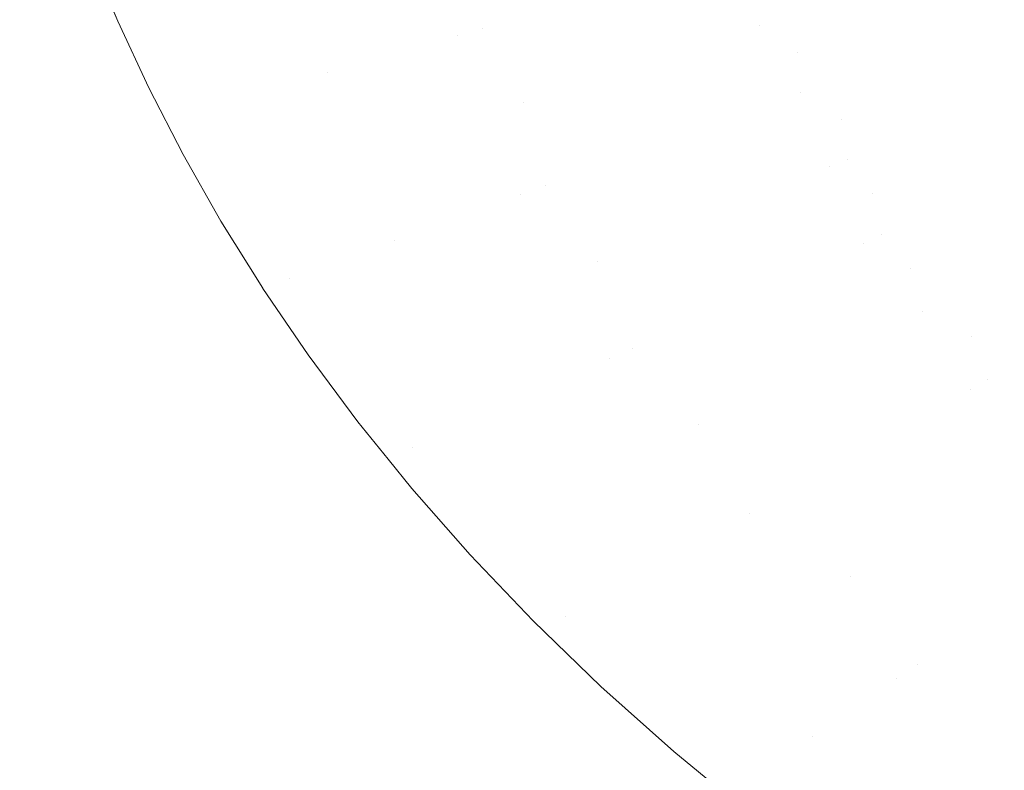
# Model space of a CAD drawing. Header units: centimetres. Extents: x -35.1 to 36.2, y 3.4 to 5.2.
# Tile 109 of 256: x -11.269 to -11.129, y 3.7 to 3.807. Entities that reach past the tile are written whole.
import ezdxf

# ---------------------------------------------------------------- set-up
doc = ezdxf.new("R2010")
doc.units = ezdxf.units.CM
doc.header["$LTSCALE"] = 2.54
doc.layers.add('Lucido design-1', color=7, linetype='Continuous')

# ---------------------------------------------------------------- blocks, each defined once
blk = doc.blocks.new('Gruppo-4-1')
at = {"color": 7, "linetype": 'Continuous', "lineweight": 9}
blk.add_3dface([(-34.95277, 5.10021, -1872.21551), (-34.95277, 3.50021, -1872.21551), (36.07969, 3.50021, -1872.21551), (36.07969, 5.10021, -1872.21551)], dxfattribs=at)
for points, invisible_edges in [([(-34.95277, 3.50021, -1873.01551), (-11.27046, 3.85383, -1873.01551), (-11.26828, 3.84444, -1873.01551)], 9), ([(-34.95277, 3.50021, -1873.01551), (-11.26828, 3.84444, -1873.01551), (-11.26569, 3.83503, -1873.01551)], 9), ([(-34.95277, 3.50021, -1873.01551), (-11.26569, 3.83503, -1873.01551), (-11.26268, 3.82561, -1873.01551)], 9), ([(-11.21635, 3.82556, -1873.00978), (-11.21271, 3.82636, -1873.00872), (-11.20342, 3.80576, -1873.00872), (-11.20697, 3.80474, -1873.00978)], 15), ([(-11.20488, 3.81703, -1873.00759), (-11.20342, 3.80576, -1873.00872), (-11.21271, 3.82636, -1873.00872)], 11), ([(-34.95277, 3.50021, -1873.01551), (-11.26268, 3.82561, -1873.01551), (-11.25922, 3.81618, -1873.01551)], 9), ([(-11.22381, 3.82393, -1873.01164), (-11.22005, 3.82475, -1873.01075), (-11.21057, 3.80371, -1873.01075), (-11.21422, 3.80266, -1873.01164)], 15), ([(-11.20697, 3.80474, -1873.00978), (-11.21057, 3.80371, -1873.01075), (-11.22005, 3.82475, -1873.01075), (-11.21635, 3.82556, -1873.00978)], 15), ([(-11.21422, 3.80266, -1873.01164), (-11.21792, 3.8016, -1873.01244), (-11.22762, 3.8231, -1873.01244), (-11.22381, 3.82393, -1873.01164)], 15), ([(-11.22545, 3.79944, -1873.01377), (-11.23536, 3.82142, -1873.01377), (-11.23147, 3.82226, -1873.01315), (-11.22167, 3.80053, -1873.01315)], 15), ([(-11.22167, 3.80053, -1873.01315), (-11.23147, 3.82226, -1873.01315), (-11.22762, 3.8231, -1873.01244), (-11.21792, 3.8016, -1873.01244)], 15), ([(-11.21602, 3.77556, -1873.0143), (-11.21973, 3.77421, -1873.01474), (-11.24324, 3.8197, -1873.01474), (-11.23928, 3.82056, -1873.0143)], 15), ([(-11.23928, 3.82056, -1873.0143), (-11.23536, 3.82142, -1873.01377), (-11.22545, 3.79944, -1873.01377)], 11), ([(-11.21602, 3.77556, -1873.0143), (-11.23928, 3.82056, -1873.0143), (-11.22545, 3.79944, -1873.01377)], 11), ([(-11.24721, 3.81883, -1873.01508), (-11.24324, 3.8197, -1873.01474), (-11.21973, 3.77421, -1873.01474), (-11.22345, 3.77285, -1873.01508)], 15), ([(-11.25522, 3.81709, -1873.01547), (-11.25121, 3.81796, -1873.01532), (-11.22719, 3.77149, -1873.01532), (-11.23094, 3.77012, -1873.01547)], 15), ([(-11.22345, 3.77285, -1873.01508), (-11.22719, 3.77149, -1873.01532), (-11.25121, 3.81796, -1873.01532), (-11.24721, 3.81883, -1873.01508)], 15), ([(-11.20141, 3.8179, -1873.00638), (-11.19652, 3.80774, -1873.00638), (-11.19994, 3.80676, -1873.00759), (-11.20488, 3.81703, -1873.00759)], 15), ([(-11.25091, 3.79727, -1873.01551), (-11.2553, 3.80673, -1873.01551), (-11.25922, 3.81618, -1873.01551), (-11.25522, 3.81709, -1873.01547)], 12), ([(-11.25522, 3.81709, -1873.01547), (-11.23094, 3.77012, -1873.01547), (-11.24603, 3.78779, -1873.01551), (-11.25091, 3.79727, -1873.01551)], 11), ([(-11.20488, 3.81703, -1873.00759), (-11.19994, 3.80676, -1873.00759), (-11.20342, 3.80576, -1873.00872)], 11), ([(-11.16916, 3.81558, -1872.99264), (-11.16654, 3.81633, -1872.99086), (-11.16144, 3.80699, -1872.99086), (-11.16402, 3.80616, -1872.99264)], 15), ([(-34.95277, 3.50021, -1873.01551), (-11.25922, 3.81618, -1873.01551), (-11.2553, 3.80673, -1873.01551)], 9), ([(-11.16402, 3.80616, -1872.99264), (-11.16668, 3.80529, -1872.99438), (-11.17187, 3.8148, -1872.99438), (-11.16916, 3.81558, -1872.99264)], 15), ([(-11.16943, 3.8044, -1872.99607), (-11.17226, 3.80349, -1872.99772), (-11.17755, 3.81317, -1872.99772), (-11.17467, 3.814, -1872.99607)], 15), ([(-11.17467, 3.814, -1872.99607), (-11.17187, 3.8148, -1872.99438), (-11.16668, 3.80529, -1872.99438), (-11.16943, 3.8044, -1872.99607)], 15), ([(-11.17517, 3.80254, -1872.99931), (-11.17816, 3.80157, -1873.00085), (-11.18356, 3.81145, -1873.00085), (-11.18052, 3.81232, -1872.99931)], 15), ([(-11.18052, 3.81232, -1872.99931), (-11.17755, 3.81317, -1872.99772), (-11.17226, 3.80349, -1872.99772), (-11.17517, 3.80254, -1872.99931)], 15), ([(-11.14513, 3.80693, -1872.97949), (-11.14781, 3.81141, -1872.97949), (-11.14584, 3.81205, -1872.97751), (-11.14318, 3.8076, -1872.97751)], 15), ([(-11.18669, 3.81055, -1873.00233), (-11.18356, 3.81145, -1873.00085), (-11.17816, 3.80157, -1873.00085), (-11.18123, 3.80057, -1873.00233)], 15), ([(-11.14928, 3.8055, -1872.98338), (-11.152, 3.81005, -1872.98338), (-11.14986, 3.81075, -1872.98144), (-11.14716, 3.80623, -1872.98144)], 15), ([(-11.14716, 3.80623, -1872.98144), (-11.14986, 3.81075, -1872.98144), (-11.14781, 3.81141, -1872.97949), (-11.14513, 3.80693, -1872.97949)], 15), ([(-11.13322, 3.81103, -1872.96541), (-11.13049, 3.80673, -1872.96541), (-11.13194, 3.8062, -1872.96744), (-11.13468, 3.81053, -1872.96744)], 15), ([(-11.13184, 3.8115, -1872.96338), (-11.12913, 3.80722, -1872.96338), (-11.13049, 3.80673, -1872.96541), (-11.13322, 3.81103, -1872.96541)], 15), ([(-11.1876, 3.79851, -1873.0051), (-11.19317, 3.8087, -1873.0051), (-11.18989, 3.80964, -1873.00375), (-11.18438, 3.79955, -1873.00375)], 15), ([(-11.18123, 3.80057, -1873.00233), (-11.18438, 3.79955, -1873.00375), (-11.18989, 3.80964, -1873.00375), (-11.18669, 3.81055, -1873.00233)], 15), ([(-11.15378, 3.80395, -1872.98718), (-11.15655, 3.80858, -1872.98718), (-11.15423, 3.80933, -1872.9853), (-11.15149, 3.80474, -1872.9853)], 15), ([(-11.15149, 3.80474, -1872.9853), (-11.15423, 3.80933, -1872.9853), (-11.152, 3.81005, -1872.98338), (-11.14928, 3.8055, -1872.98338)], 15), ([(-11.13783, 3.80944, -1872.97149), (-11.13506, 3.80506, -1872.97149), (-11.13674, 3.80445, -1872.97351), (-11.13953, 3.80886, -1872.97351)], 15), ([(-11.13622, 3.81, -1872.96947), (-11.13346, 3.80565, -1872.96947), (-11.13506, 3.80506, -1872.97149), (-11.13783, 3.80944, -1872.97149)], 15), ([(-11.13468, 3.81053, -1872.96744), (-11.13194, 3.8062, -1872.96744), (-11.13346, 3.80565, -1872.96947), (-11.13622, 3.81, -1872.96947)], 15), ([(-11.1909, 3.79744, -1873.00638), (-11.19652, 3.80774, -1873.00638), (-11.19317, 3.8087, -1873.0051), (-11.1876, 3.79851, -1873.0051)], 15), ([(-11.15616, 3.80314, -1872.98904), (-11.15895, 3.8078, -1872.98904), (-11.15655, 3.80858, -1872.98718), (-11.15378, 3.80395, -1872.98718)], 15), ([(-11.14131, 3.80824, -1872.97551), (-11.1385, 3.80381, -1872.97551), (-11.14035, 3.80314, -1872.97751), (-11.14318, 3.8076, -1872.97751)], 15), ([(-11.13953, 3.80886, -1872.97351), (-11.13674, 3.80445, -1872.97351), (-11.1385, 3.80381, -1872.97551), (-11.14131, 3.80824, -1872.97551)], 15), ([(-34.95277, 3.50021, -1873.01551), (-11.2553, 3.80673, -1873.01551), (-11.25091, 3.79727, -1873.01551)], 9), ([(-11.19768, 3.79524, -1873.00872), (-11.20342, 3.80576, -1873.00872), (-11.19994, 3.80676, -1873.00759), (-11.19425, 3.79635, -1873.00759)], 15), ([(-11.19425, 3.79635, -1873.00759), (-11.19994, 3.80676, -1873.00759), (-11.19652, 3.80774, -1873.00638), (-11.1909, 3.79744, -1873.00638)], 15), ([(-11.16402, 3.80616, -1872.99264), (-11.16144, 3.80699, -1872.99086), (-11.15863, 3.80229, -1872.99086)], 11), ([(-11.15863, 3.80229, -1872.99086), (-11.16144, 3.80699, -1872.99086), (-11.15895, 3.8078, -1872.98904), (-11.15616, 3.80314, -1872.98904)], 15), ([(-11.14513, 3.80693, -1872.97949), (-11.14228, 3.80243, -1872.97949), (-11.14429, 3.8017, -1872.98144), (-11.14716, 3.80623, -1872.98144)], 15), ([(-11.14318, 3.8076, -1872.97751), (-11.14035, 3.80314, -1872.97751), (-11.14228, 3.80243, -1872.97949), (-11.14513, 3.80693, -1872.97949)], 15), ([(-11.12903, 3.80186, -1872.96744), (-11.13194, 3.8062, -1872.96744), (-11.13049, 3.80673, -1872.96541), (-11.1276, 3.80241, -1872.96541)], 15), ([(-11.1276, 3.80241, -1872.96541), (-11.13049, 3.80673, -1872.96541), (-11.12913, 3.80722, -1872.96338), (-11.12625, 3.80293, -1872.96338)], 15), ([(-11.20697, 3.80474, -1873.00978), (-11.20342, 3.80576, -1873.00872), (-11.19768, 3.79524, -1873.00872)], 11), ([(-11.16943, 3.8044, -1872.99607), (-11.16668, 3.80529, -1872.99438), (-11.16077, 3.79569, -1872.99438), (-11.16346, 3.79471, -1872.99607)], 15), ([(-11.15816, 3.79664, -1872.99264), (-11.16077, 3.79569, -1872.99438), (-11.16668, 3.80529, -1872.99438), (-11.16402, 3.80616, -1872.99264)], 15), ([(-11.15863, 3.80229, -1872.99086), (-11.15816, 3.79664, -1872.99264), (-11.16402, 3.80616, -1872.99264)], 11), ([(-11.14928, 3.8055, -1872.98338), (-11.14639, 3.80093, -1872.98338), (-11.14857, 3.80014, -1872.9853), (-11.15149, 3.80474, -1872.9853)], 15), ([(-11.14716, 3.80623, -1872.98144), (-11.14429, 3.8017, -1872.98144), (-11.14639, 3.80093, -1872.98338), (-11.14928, 3.8055, -1872.98338)], 15), ([(-11.13377, 3.80003, -1872.97351), (-11.13674, 3.80445, -1872.97351), (-11.13506, 3.80506, -1872.97149), (-11.13211, 3.80067, -1872.97149)], 15), ([(-11.13211, 3.80067, -1872.97149), (-11.13506, 3.80506, -1872.97149), (-11.13346, 3.80565, -1872.96947), (-11.13053, 3.80128, -1872.96947)], 15), ([(-11.13053, 3.80128, -1872.96947), (-11.13346, 3.80565, -1872.96947), (-11.13194, 3.8062, -1872.96744), (-11.12903, 3.80186, -1872.96744)], 15), ([(-11.21422, 3.80266, -1873.01164), (-11.21057, 3.80371, -1873.01075), (-11.19802, 3.78212, -1873.01075), (-11.20154, 3.78084, -1873.01164)], 15), ([(-11.19455, 3.78338, -1873.00978), (-11.19802, 3.78212, -1873.01075), (-11.21057, 3.80371, -1873.01075), (-11.20697, 3.80474, -1873.00978)], 15), ([(-11.19768, 3.79524, -1873.00872), (-11.19455, 3.78338, -1873.00978), (-11.20697, 3.80474, -1873.00978)], 11), ([(-11.16346, 3.79471, -1872.99607), (-11.16623, 3.7937, -1872.99772), (-11.17226, 3.80349, -1872.99772), (-11.16943, 3.8044, -1872.99607)], 15), ([(-11.15378, 3.80395, -1872.98718), (-11.15084, 3.79931, -1872.98718), (-11.15319, 3.79845, -1872.98904), (-11.15616, 3.80314, -1872.98904)], 15), ([(-11.15149, 3.80474, -1872.9853), (-11.14857, 3.80014, -1872.9853), (-11.15084, 3.79931, -1872.98718), (-11.15378, 3.80395, -1872.98718)], 15), ([(-11.13734, 3.79865, -1872.97751), (-11.14035, 3.80314, -1872.97751), (-11.1385, 3.80381, -1872.97551), (-11.13552, 3.79936, -1872.97551)], 15), ([(-11.13552, 3.79936, -1872.97551), (-11.1385, 3.80381, -1872.97551), (-11.13674, 3.80445, -1872.97351), (-11.13377, 3.80003, -1872.97351)], 15), ([(-11.20154, 3.78084, -1873.01164), (-11.2051, 3.77954, -1873.01244), (-11.21792, 3.8016, -1873.01244), (-11.21422, 3.80266, -1873.01164)], 15), ([(-11.16909, 3.79266, -1872.99931), (-11.17202, 3.79159, -1873.00085), (-11.17816, 3.80157, -1873.00085), (-11.17517, 3.80254, -1872.99931)], 15), ([(-11.17517, 3.80254, -1872.99931), (-11.17226, 3.80349, -1872.99772), (-11.16623, 3.7937, -1872.99772), (-11.16909, 3.79266, -1872.99931)], 15), ([(-11.15616, 3.80314, -1872.98904), (-11.15319, 3.79845, -1872.98904), (-11.15563, 3.79756, -1872.99086), (-11.15863, 3.80229, -1872.99086)], 15), ([(-11.15863, 3.80229, -1872.99086), (-11.15563, 3.79756, -1872.99086), (-11.15816, 3.79664, -1872.99264)], 11), ([(-11.14124, 3.79715, -1872.98144), (-11.14429, 3.8017, -1872.98144), (-11.14228, 3.80243, -1872.97949), (-11.13925, 3.79792, -1872.97949)], 15), ([(-11.13925, 3.79792, -1872.97949), (-11.14228, 3.80243, -1872.97949), (-11.14035, 3.80314, -1872.97751), (-11.13734, 3.79865, -1872.97751)], 15), ([(-11.21792, 3.8016, -1873.01244), (-11.2051, 3.77954, -1873.01244), (-11.20871, 3.77822, -1873.01315), (-11.22167, 3.80053, -1873.01315)], 15), ([(-11.18123, 3.80057, -1873.00233), (-11.17816, 3.80157, -1873.00085), (-11.17202, 3.79159, -1873.00085), (-11.17503, 3.7905, -1873.00233)], 15), ([(-11.14547, 3.79552, -1872.9853), (-11.14857, 3.80014, -1872.9853), (-11.14639, 3.80093, -1872.98338), (-11.14331, 3.79635, -1872.98338)], 15), ([(-11.14331, 3.79635, -1872.98338), (-11.14639, 3.80093, -1872.98338), (-11.14429, 3.8017, -1872.98144), (-11.14124, 3.79715, -1872.98144)], 15), ([(-11.13053, 3.80128, -1872.96947), (-11.12743, 3.79691, -1872.96947), (-11.12899, 3.79627, -1872.97149), (-11.13211, 3.80067, -1872.97149)], 15), ([(-11.12903, 3.80186, -1872.96744), (-11.12594, 3.79751, -1872.96744), (-11.12743, 3.79691, -1872.96947), (-11.13053, 3.80128, -1872.96947)], 15), ([(-11.22167, 3.80053, -1873.01315), (-11.20871, 3.77822, -1873.01315), (-11.21235, 3.7769, -1873.01377), (-11.22545, 3.79944, -1873.01377)], 15), ([(-11.22545, 3.79944, -1873.01377), (-11.21235, 3.7769, -1873.01377), (-11.21602, 3.77556, -1873.0143)], 11), ([(-11.18438, 3.79955, -1873.00375), (-11.17811, 3.78937, -1873.00375), (-11.18127, 3.78822, -1873.0051), (-11.1876, 3.79851, -1873.0051)], 15), ([(-11.17503, 3.7905, -1873.00233), (-11.17811, 3.78937, -1873.00375), (-11.18438, 3.79955, -1873.00375), (-11.18123, 3.80057, -1873.00233)], 15), ([(-11.14771, 3.79465, -1872.98718), (-11.15084, 3.79931, -1872.98718), (-11.14857, 3.80014, -1872.9853), (-11.14547, 3.79552, -1872.9853)], 15), ([(-11.13377, 3.80003, -1872.97351), (-11.13063, 3.7956, -1872.97351), (-11.13235, 3.7949, -1872.97551), (-11.13552, 3.79936, -1872.97551)], 15), ([(-11.13211, 3.80067, -1872.97149), (-11.12899, 3.79627, -1872.97149), (-11.13063, 3.7956, -1872.97351), (-11.13377, 3.80003, -1872.97351)], 15), ([(-11.1876, 3.79851, -1873.0051), (-11.18127, 3.78822, -1873.0051), (-11.18449, 3.78705, -1873.00638), (-11.1909, 3.79744, -1873.00638)], 15), ([(-11.15245, 3.79283, -1872.99086), (-11.15563, 3.79756, -1872.99086), (-11.15319, 3.79845, -1872.98904), (-11.15004, 3.79376, -1872.98904)], 15), ([(-11.15004, 3.79376, -1872.98904), (-11.15319, 3.79845, -1872.98904), (-11.15084, 3.79931, -1872.98718), (-11.14771, 3.79465, -1872.98718)], 15), ([(-11.13734, 3.79865, -1872.97751), (-11.13416, 3.79416, -1872.97751), (-11.13604, 3.7934, -1872.97949), (-11.13925, 3.79792, -1872.97949)], 15), ([(-11.13552, 3.79936, -1872.97551), (-11.13235, 3.7949, -1872.97551), (-11.13416, 3.79416, -1872.97751), (-11.13734, 3.79865, -1872.97751)], 15), ([(-34.95277, 3.50021, -1873.01551), (-11.25091, 3.79727, -1873.01551), (-11.24603, 3.78779, -1873.01551)], 9), ([(-11.1909, 3.79744, -1873.00638), (-11.18449, 3.78705, -1873.00638), (-11.18778, 3.78585, -1873.00759), (-11.19425, 3.79635, -1873.00759)], 15), ([(-11.15155, 3.78707, -1872.99264), (-11.1541, 3.78603, -1872.99438), (-11.16077, 3.79569, -1872.99438), (-11.15816, 3.79664, -1872.99264)], 15), ([(-11.15816, 3.79664, -1872.99264), (-11.15563, 3.79756, -1872.99086), (-11.15245, 3.79283, -1872.99086)], 11), ([(-11.15245, 3.79283, -1872.99086), (-11.15155, 3.78707, -1872.99264), (-11.15816, 3.79664, -1872.99264)], 11), ([(-11.14124, 3.79715, -1872.98144), (-11.13801, 3.79259, -1872.98144), (-11.14005, 3.79176, -1872.98338), (-11.14331, 3.79635, -1872.98338)], 15), ([(-11.13925, 3.79792, -1872.97949), (-11.13604, 3.7934, -1872.97949), (-11.13801, 3.79259, -1872.98144), (-11.14124, 3.79715, -1872.98144)], 15), ([(-11.19425, 3.79635, -1873.00759), (-11.18778, 3.78585, -1873.00759), (-11.19114, 3.78463, -1873.00872), (-11.19768, 3.79524, -1873.00872)], 15), ([(-11.19768, 3.79524, -1873.00872), (-11.19114, 3.78463, -1873.00872), (-11.19455, 3.78338, -1873.00978)], 11), ([(-11.16346, 3.79471, -1872.99607), (-11.16077, 3.79569, -1872.99438), (-11.1541, 3.78603, -1872.99438), (-11.15673, 3.78496, -1872.99607)], 15), ([(-11.14547, 3.79552, -1872.9853), (-11.14219, 3.79089, -1872.9853), (-11.1444, 3.78999, -1872.98718), (-11.14771, 3.79465, -1872.98718)], 15), ([(-11.14331, 3.79635, -1872.98338), (-11.14005, 3.79176, -1872.98338), (-11.14219, 3.79089, -1872.9853), (-11.14547, 3.79552, -1872.9853)], 15), ([(-11.12901, 3.79043, -1872.97551), (-11.13235, 3.7949, -1872.97551), (-11.13063, 3.7956, -1872.97351), (-11.12731, 3.79116, -1872.97351)], 15), ([(-11.12731, 3.79116, -1872.97351), (-11.13063, 3.7956, -1872.97351), (-11.12899, 3.79627, -1872.97149), (-11.12569, 3.79186, -1872.97149)], 15), ([(-11.15673, 3.78496, -1872.99607), (-11.15944, 3.78386, -1872.99772), (-11.16623, 3.7937, -1872.99772), (-11.16346, 3.79471, -1872.99607)], 15), ([(-11.14771, 3.79465, -1872.98718), (-11.1444, 3.78999, -1872.98718), (-11.1467, 3.78905, -1872.98904), (-11.15004, 3.79376, -1872.98904)], 15), ([(-11.13264, 3.78887, -1872.97949), (-11.13604, 3.7934, -1872.97949), (-11.13416, 3.79416, -1872.97751), (-11.13078, 3.78967, -1872.97751)], 15), ([(-11.13078, 3.78967, -1872.97751), (-11.13416, 3.79416, -1872.97751), (-11.13235, 3.7949, -1872.97551), (-11.12901, 3.79043, -1872.97551)], 15), ([(-11.16222, 3.78272, -1872.99931), (-11.16509, 3.78155, -1873.00085), (-11.17202, 3.79159, -1873.00085), (-11.16909, 3.79266, -1872.99931)], 15), ([(-11.16909, 3.79266, -1872.99931), (-11.16623, 3.7937, -1872.99772), (-11.15944, 3.78386, -1872.99772), (-11.16222, 3.78272, -1872.99931)], 15), ([(-11.15004, 3.79376, -1872.98904), (-11.1467, 3.78905, -1872.98904), (-11.14909, 3.78808, -1872.99086), (-11.15245, 3.79283, -1872.99086)], 15), ([(-11.15245, 3.79283, -1872.99086), (-11.14909, 3.78808, -1872.99086), (-11.15155, 3.78707, -1872.99264)], 11), ([(-11.13661, 3.78716, -1872.98338), (-11.14005, 3.79176, -1872.98338), (-11.13801, 3.79259, -1872.98144), (-11.13459, 3.78803, -1872.98144)], 15), ([(-11.13459, 3.78803, -1872.98144), (-11.13801, 3.79259, -1872.98144), (-11.13604, 3.7934, -1872.97949), (-11.13264, 3.78887, -1872.97949)], 15), ([(-11.17503, 3.7905, -1873.00233), (-11.17202, 3.79159, -1873.00085), (-11.16509, 3.78155, -1873.00085), (-11.16803, 3.78036, -1873.00233)], 15), ([(-11.13871, 3.78626, -1872.9853), (-11.14219, 3.79089, -1872.9853), (-11.14005, 3.79176, -1872.98338), (-11.13661, 3.78716, -1872.98338)], 15), ([(-11.16803, 3.78036, -1873.00233), (-11.17104, 3.77913, -1873.00375), (-11.17811, 3.78937, -1873.00375), (-11.17503, 3.7905, -1873.00233)], 15), ([(-11.14317, 3.78434, -1872.98904), (-11.1467, 3.78905, -1872.98904), (-11.1444, 3.78999, -1872.98718), (-11.1409, 3.78531, -1872.98718)], 15), ([(-11.1409, 3.78531, -1872.98718), (-11.1444, 3.78999, -1872.98718), (-11.14219, 3.79089, -1872.9853), (-11.13871, 3.78626, -1872.9853)], 15), ([(-11.13078, 3.78967, -1872.97751), (-11.12723, 3.78517, -1872.97751), (-11.12906, 3.78434, -1872.97949), (-11.13264, 3.78887, -1872.97949)], 15), ([(-11.12901, 3.79043, -1872.97551), (-11.12547, 3.78597, -1872.97551), (-11.12723, 3.78517, -1872.97751), (-11.13078, 3.78967, -1872.97751)], 15), ([(-11.17412, 3.77787, -1873.0051), (-11.18127, 3.78822, -1873.0051), (-11.17811, 3.78937, -1873.00375), (-11.17104, 3.77913, -1873.00375)], 15), ([(-11.14552, 3.78332, -1872.99086), (-11.14909, 3.78808, -1872.99086), (-11.1467, 3.78905, -1872.98904), (-11.14317, 3.78434, -1872.98904)], 15), ([(-11.13264, 3.78887, -1872.97949), (-11.12906, 3.78434, -1872.97949), (-11.13097, 3.78347, -1872.98144), (-11.13459, 3.78803, -1872.98144)], 15), ([(-11.24603, 3.78779, -1873.01551), (-11.24065, 3.77829, -1873.01551), (-34.95277, 3.50021, -1873.01551)], 10), ([(-11.23094, 3.77012, -1873.01547), (-11.24065, 3.77829, -1873.01551), (-11.24603, 3.78779, -1873.01551)], 9), ([(-11.18049, 3.77528, -1873.00759), (-11.18778, 3.78585, -1873.00759), (-11.18449, 3.78705, -1873.00638), (-11.17727, 3.77659, -1873.00638)], 15), ([(-11.17727, 3.77659, -1873.00638), (-11.18449, 3.78705, -1873.00638), (-11.18127, 3.78822, -1873.0051), (-11.17412, 3.77787, -1873.0051)], 15), ([(-11.1541, 3.78603, -1872.99438), (-11.15155, 3.78707, -1872.99264), (-11.14796, 3.78228, -1872.99264)], 11), ([(-11.14796, 3.78228, -1872.99264), (-11.15155, 3.78707, -1872.99264), (-11.14909, 3.78808, -1872.99086), (-11.14552, 3.78332, -1872.99086)], 15), ([(-11.13661, 3.78716, -1872.98338), (-11.13297, 3.78256, -1872.98338), (-11.13504, 3.78162, -1872.9853), (-11.13871, 3.78626, -1872.9853)], 15), ([(-11.13459, 3.78803, -1872.98144), (-11.13097, 3.78347, -1872.98144), (-11.13297, 3.78256, -1872.98338), (-11.13661, 3.78716, -1872.98338)], 15), ([(-11.18376, 3.77394, -1873.00872), (-11.19114, 3.78463, -1873.00872), (-11.18778, 3.78585, -1873.00759), (-11.18049, 3.77528, -1873.00759)], 15), ([(-11.15673, 3.78496, -1872.99607), (-11.1541, 3.78603, -1872.99438), (-11.14664, 3.77635, -1872.99438), (-11.1492, 3.77519, -1872.99607)], 15), ([(-11.14796, 3.78228, -1872.99264), (-11.14664, 3.77635, -1872.99438), (-11.1541, 3.78603, -1872.99438)], 11), ([(-11.13871, 3.78626, -1872.9853), (-11.13504, 3.78162, -1872.9853), (-11.1372, 3.78064, -1872.98718), (-11.1409, 3.78531, -1872.98718)], 15), ([(-11.1871, 3.77259, -1873.00978), (-11.19455, 3.78338, -1873.00978), (-11.19114, 3.78463, -1873.00872), (-11.18376, 3.77394, -1873.00872)], 15), ([(-11.1492, 3.77519, -1872.99607), (-11.15184, 3.77399, -1872.99772), (-11.15944, 3.78386, -1872.99772), (-11.15673, 3.78496, -1872.99607)], 15), ([(-11.14317, 3.78434, -1872.98904), (-11.13944, 3.77962, -1872.98904), (-11.14176, 3.77857, -1872.99086), (-11.14552, 3.78332, -1872.99086)], 15), ([(-11.1409, 3.78531, -1872.98718), (-11.1372, 3.78064, -1872.98718), (-11.13944, 3.77962, -1872.98904), (-11.14317, 3.78434, -1872.98904)], 15), ([(-11.12717, 3.77891, -1872.98144), (-11.13097, 3.78347, -1872.98144), (-11.12906, 3.78434, -1872.97949), (-11.12528, 3.77982, -1872.97949)], 15), ([(-11.19802, 3.78212, -1873.01075), (-11.19455, 3.78338, -1873.00978), (-11.1871, 3.77259, -1873.00978)], 11), ([(-11.15455, 3.77276, -1872.99931), (-11.15734, 3.77149, -1873.00085), (-11.16509, 3.78155, -1873.00085), (-11.16222, 3.78272, -1872.99931)], 15), ([(-11.16222, 3.78272, -1872.99931), (-11.15944, 3.78386, -1872.99772), (-11.15184, 3.77399, -1872.99772), (-11.15455, 3.77276, -1872.99931)], 15), ([(-11.14552, 3.78332, -1872.99086), (-11.14176, 3.77857, -1872.99086), (-11.14416, 3.77748, -1872.99264), (-11.14796, 3.78228, -1872.99264)], 15), ([(-11.12913, 3.77797, -1872.98338), (-11.13297, 3.78256, -1872.98338), (-11.13097, 3.78347, -1872.98144), (-11.12717, 3.77891, -1872.98144)], 15), ([(-11.20154, 3.78084, -1873.01164), (-11.19802, 3.78212, -1873.01075), (-11.18206, 3.76027, -1873.01075), (-11.1854, 3.75875, -1873.01164)], 15), ([(-11.1871, 3.77259, -1873.00978), (-11.18206, 3.76027, -1873.01075), (-11.19802, 3.78212, -1873.01075)], 11), ([(-11.16803, 3.78036, -1873.00233), (-11.16509, 3.78155, -1873.00085), (-11.15734, 3.77149, -1873.00085), (-11.1602, 3.77019, -1873.00233)], 15), ([(-11.14796, 3.78228, -1872.99264), (-11.14416, 3.77748, -1872.99264), (-11.14664, 3.77635, -1872.99438)], 11), ([(-11.1333, 3.77597, -1872.98718), (-11.1372, 3.78064, -1872.98718), (-11.13504, 3.78162, -1872.9853), (-11.13118, 3.77699, -1872.9853)], 15), ([(-11.13118, 3.77699, -1872.9853), (-11.13504, 3.78162, -1872.9853), (-11.13297, 3.78256, -1872.98338), (-11.12913, 3.77797, -1872.98338)], 15), ([(-11.1854, 3.75875, -1873.01164), (-11.18879, 3.75721, -1873.01244), (-11.2051, 3.77954, -1873.01244), (-11.20154, 3.78084, -1873.01164)], 15), ([(-11.1602, 3.77019, -1873.00233), (-11.16313, 3.76886, -1873.00375), (-11.17104, 3.77913, -1873.00375), (-11.16803, 3.78036, -1873.00233)], 15), ([(-11.13551, 3.77492, -1872.98904), (-11.13944, 3.77962, -1872.98904), (-11.1372, 3.78064, -1872.98718), (-11.1333, 3.77597, -1872.98718)], 15), ([(-11.20871, 3.77822, -1873.01315), (-11.2051, 3.77954, -1873.01244), (-11.18879, 3.75721, -1873.01244), (-11.19222, 3.75565, -1873.01315)], 15), ([(-11.17104, 3.77913, -1873.00375), (-11.16313, 3.76886, -1873.00375), (-11.16613, 3.7675, -1873.0051), (-11.17412, 3.77787, -1873.0051)], 15), ([(-11.14016, 3.77269, -1872.99264), (-11.14416, 3.77748, -1872.99264), (-11.14176, 3.77857, -1872.99086), (-11.13779, 3.77382, -1872.99086)], 15), ([(-11.13779, 3.77382, -1872.99086), (-11.14176, 3.77857, -1872.99086), (-11.13944, 3.77962, -1872.98904), (-11.13551, 3.77492, -1872.98904)], 15), ([(-34.95277, 3.50021, -1873.01551), (-11.24065, 3.77829, -1873.01551), (-11.23472, 3.76879, -1873.01551)], 9), ([(-11.23094, 3.77012, -1873.01547), (-11.23472, 3.76879, -1873.01551), (-11.24065, 3.77829, -1873.01551)], 9), ([(-11.19222, 3.75565, -1873.01315), (-11.19568, 3.75408, -1873.01377), (-11.21235, 3.7769, -1873.01377), (-11.20871, 3.77822, -1873.01315)], 15), ([(-11.17412, 3.77787, -1873.0051), (-11.16613, 3.7675, -1873.0051), (-11.1692, 3.76611, -1873.00638), (-11.17727, 3.77659, -1873.00638)], 15), ([(-11.1426, 3.77152, -1872.99438), (-11.14664, 3.77635, -1872.99438), (-11.14416, 3.77748, -1872.99264), (-11.14016, 3.77269, -1872.99264)], 15), ([(-11.12913, 3.77797, -1872.98338), (-11.1251, 3.77339, -1872.98338), (-11.12711, 3.77237, -1872.9853), (-11.13118, 3.77699, -1872.9853)], 15), ([(-11.21602, 3.77556, -1873.0143), (-11.21235, 3.7769, -1873.01377), (-11.19568, 3.75408, -1873.01377), (-11.19917, 3.75249, -1873.0143)], 15), ([(-11.17727, 3.77659, -1873.00638), (-11.1692, 3.76611, -1873.00638), (-11.17233, 3.76469, -1873.00759), (-11.18049, 3.77528, -1873.00759)], 15), ([(-11.1492, 3.77519, -1872.99607), (-11.14664, 3.77635, -1872.99438), (-11.1426, 3.77152, -1872.99438)], 11), ([(-11.1333, 3.77597, -1872.98718), (-11.1292, 3.77132, -1872.98718), (-11.13137, 3.77022, -1872.98904), (-11.13551, 3.77492, -1872.98904)], 15), ([(-11.13118, 3.77699, -1872.9853), (-11.12711, 3.77237, -1872.9853), (-11.1292, 3.77132, -1872.98718), (-11.1333, 3.77597, -1872.98718)], 15), ([(-11.19917, 3.75249, -1873.0143), (-11.20269, 3.75089, -1873.01474), (-11.21973, 3.77421, -1873.01474), (-11.21602, 3.77556, -1873.0143)], 15), ([(-11.18049, 3.77528, -1873.00759), (-11.17233, 3.76469, -1873.00759), (-11.17551, 3.76324, -1873.00872), (-11.18376, 3.77394, -1873.00872)], 15), ([(-11.14084, 3.76544, -1872.99607), (-11.14339, 3.76415, -1872.99772), (-11.15184, 3.77399, -1872.99772), (-11.1492, 3.77519, -1872.99607)], 15), ([(-11.1426, 3.77152, -1872.99438), (-11.14084, 3.76544, -1872.99607), (-11.1492, 3.77519, -1872.99607)], 11), ([(-11.13551, 3.77492, -1872.98904), (-11.13137, 3.77022, -1872.98904), (-11.13362, 3.76908, -1872.99086), (-11.13779, 3.77382, -1872.99086)], 15), ([(-11.20624, 3.74928, -1873.01508), (-11.20979, 3.74767, -1873.01532), (-11.22719, 3.77149, -1873.01532), (-11.22345, 3.77285, -1873.01508)], 15), ([(-11.22345, 3.77285, -1873.01508), (-11.21973, 3.77421, -1873.01474), (-11.20269, 3.75089, -1873.01474), (-11.20624, 3.74928, -1873.01508)], 15), ([(-11.18376, 3.77394, -1873.00872), (-11.17551, 3.76324, -1873.00872), (-11.17876, 3.76176, -1873.00978), (-11.1871, 3.77259, -1873.00978)], 15), ([(-11.15455, 3.77276, -1872.99931), (-11.15184, 3.77399, -1872.99772), (-11.14339, 3.76415, -1872.99772), (-11.14603, 3.76282, -1872.99931)], 15), ([(-11.13779, 3.77382, -1872.99086), (-11.13362, 3.76908, -1872.99086), (-11.13595, 3.76791, -1872.99264), (-11.14016, 3.77269, -1872.99264)], 15), ([(-11.23094, 3.77012, -1873.01547), (-11.22719, 3.77149, -1873.01532), (-11.20979, 3.74767, -1873.01532), (-11.21336, 3.74605, -1873.01547)], 15), ([(-11.1871, 3.77259, -1873.00978), (-11.17876, 3.76176, -1873.00978), (-11.18206, 3.76027, -1873.01075)], 11), ([(-11.1602, 3.77019, -1873.00233), (-11.15734, 3.77149, -1873.00085), (-11.14873, 3.76146, -1873.00085), (-11.1515, 3.76005, -1873.00233)], 15), ([(-11.14603, 3.76282, -1872.99931), (-11.14873, 3.76146, -1873.00085), (-11.15734, 3.77149, -1873.00085), (-11.15455, 3.77276, -1872.99931)], 15), ([(-11.14016, 3.77269, -1872.99264), (-11.13595, 3.76791, -1872.99264), (-11.13836, 3.76669, -1872.99438), (-11.1426, 3.77152, -1872.99438)], 15), ([(-11.1426, 3.77152, -1872.99438), (-11.13836, 3.76669, -1872.99438), (-11.14084, 3.76544, -1872.99607)], 11), ([(-11.23094, 3.77012, -1873.01547), (-11.2347, 3.76875, -1873.01551), (-11.23472, 3.76879, -1873.01551)], 9), ([(-11.22825, 3.75929, -1873.01551), (-11.2347, 3.76875, -1873.01551), (-11.23094, 3.77012, -1873.01547)], 10), ([(-11.23094, 3.77012, -1873.01547), (-11.21336, 3.74605, -1873.01547), (-11.22119, 3.74979, -1873.01551), (-11.22825, 3.75929, -1873.01551)], 11), ([(-11.1515, 3.76005, -1873.00233), (-11.15435, 3.75862, -1873.00375), (-11.16313, 3.76886, -1873.00375), (-11.1602, 3.77019, -1873.00233)], 15), ([(-11.12924, 3.76436, -1872.99086), (-11.13362, 3.76908, -1872.99086), (-11.13137, 3.77022, -1872.98904), (-11.12703, 3.76554, -1872.98904)], 15), ([(-11.12703, 3.76554, -1872.98904), (-11.13137, 3.77022, -1872.98904), (-11.1292, 3.77132, -1872.98718), (-11.1249, 3.76667, -1872.98718)], 15), ([(-34.95277, 3.50021, -1873.01551), (-11.23472, 3.76879, -1873.01551), (-11.2347, 3.76875, -1873.01551)], 9), ([(-11.2347, 3.76875, -1873.01551), (-11.22825, 3.75929, -1873.01551), (-34.95277, 3.50021, -1873.01551)], 10), ([(-11.16613, 3.7675, -1873.0051), (-11.16313, 3.76886, -1873.00375), (-11.15435, 3.75862, -1873.00375), (-11.15726, 3.75715, -1873.0051)], 15), ([(-11.13153, 3.76315, -1872.99264), (-11.13595, 3.76791, -1872.99264), (-11.13362, 3.76908, -1872.99086), (-11.12924, 3.76436, -1872.99086)], 15), ([(-11.15726, 3.75715, -1873.0051), (-11.16023, 3.75565, -1873.00638), (-11.1692, 3.76611, -1873.00638), (-11.16613, 3.7675, -1873.0051)], 15), ([(-11.1339, 3.76189, -1872.99438), (-11.13836, 3.76669, -1872.99438), (-11.13595, 3.76791, -1872.99264), (-11.13153, 3.76315, -1872.99264)], 15), ([(-11.17233, 3.76469, -1873.00759), (-11.1692, 3.76611, -1873.00638), (-11.16023, 3.75565, -1873.00638), (-11.16326, 3.75412, -1873.00759)], 15), ([(-11.14084, 3.76544, -1872.99607), (-11.13836, 3.76669, -1872.99438), (-11.1339, 3.76189, -1872.99438)], 11), ([(-11.16326, 3.75412, -1873.00759), (-11.16635, 3.75256, -1873.00872), (-11.17551, 3.76324, -1873.00872), (-11.17233, 3.76469, -1873.00759)], 15), ([(-11.13161, 3.75576, -1872.99607), (-11.13408, 3.75438, -1872.99772), (-11.14339, 3.76415, -1872.99772), (-11.14084, 3.76544, -1872.99607)], 15), ([(-11.1339, 3.76189, -1872.99438), (-11.13161, 3.75576, -1872.99607), (-11.14084, 3.76544, -1872.99607)], 11), ([(-11.12703, 3.76554, -1872.98904), (-11.12248, 3.76088, -1872.98904), (-11.12465, 3.75966, -1872.99086), (-11.12924, 3.76436, -1872.99086)], 15), ([(-11.1695, 3.75097, -1873.00978), (-11.17876, 3.76176, -1873.00978), (-11.17551, 3.76324, -1873.00872), (-11.16635, 3.75256, -1873.00872)], 15), ([(-11.14603, 3.76282, -1872.99931), (-11.14339, 3.76415, -1872.99772), (-11.13408, 3.75438, -1872.99772), (-11.13662, 3.75295, -1872.99931)], 15), ([(-11.13153, 3.76315, -1872.99264), (-11.1269, 3.7584, -1872.99264), (-11.12922, 3.7571, -1872.99438), (-11.1339, 3.76189, -1872.99438)], 15), ([(-11.12924, 3.76436, -1872.99086), (-11.12465, 3.75966, -1872.99086), (-11.1269, 3.7584, -1872.99264), (-11.13153, 3.76315, -1872.99264)], 15), ([(-11.1727, 3.74935, -1873.01075), (-11.18206, 3.76027, -1873.01075), (-11.17876, 3.76176, -1873.00978), (-11.1695, 3.75097, -1873.00978)], 15), ([(-11.13662, 3.75295, -1872.99931), (-11.13923, 3.75149, -1873.00085), (-11.14873, 3.76146, -1873.00085), (-11.14603, 3.76282, -1872.99931)], 15), ([(-11.1339, 3.76189, -1872.99438), (-11.12922, 3.7571, -1872.99438), (-11.13161, 3.75576, -1872.99607)], 11), ([(-11.1854, 3.75875, -1873.01164), (-11.18206, 3.76027, -1873.01075), (-11.1727, 3.74935, -1873.01075)], 11), ([(-11.1515, 3.76005, -1873.00233), (-11.14873, 3.76146, -1873.00085), (-11.13923, 3.75149, -1873.00085), (-11.14191, 3.74999, -1873.00233)], 15), ([(-34.95277, 3.50021, -1873.01551), (-11.22825, 3.75929, -1873.01551), (-11.22119, 3.74979, -1873.01551)], 9), ([(-11.14191, 3.74999, -1873.00233), (-11.14466, 3.74845, -1873.00375), (-11.15435, 3.75862, -1873.00375), (-11.1515, 3.76005, -1873.00233)], 15), ([(-11.1655, 3.73676, -1873.01164), (-11.16868, 3.73498, -1873.01244), (-11.18879, 3.75721, -1873.01244), (-11.1854, 3.75875, -1873.01164)], 15), ([(-11.1727, 3.74935, -1873.01075), (-11.1655, 3.73676, -1873.01164), (-11.1854, 3.75875, -1873.01164)], 11), ([(-11.15726, 3.75715, -1873.0051), (-11.15435, 3.75862, -1873.00375), (-11.14466, 3.74845, -1873.00375), (-11.14747, 3.74687, -1873.0051)], 15), ([(-11.19222, 3.75565, -1873.01315), (-11.18879, 3.75721, -1873.01244), (-11.16868, 3.73498, -1873.01244), (-11.17188, 3.73318, -1873.01315)], 15), ([(-11.14747, 3.74687, -1873.0051), (-11.15034, 3.74526, -1873.00638), (-11.16023, 3.75565, -1873.00638), (-11.15726, 3.75715, -1873.0051)], 15), ([(-11.12667, 3.75096, -1872.99607), (-11.13161, 3.75576, -1872.99607), (-11.12922, 3.7571, -1872.99438), (-11.12432, 3.75235, -1872.99438)], 15), ([(-11.17188, 3.73318, -1873.01315), (-11.17513, 3.73136, -1873.01377), (-11.19568, 3.75408, -1873.01377), (-11.19222, 3.75565, -1873.01315)], 15), ([(-11.16326, 3.75412, -1873.00759), (-11.16023, 3.75565, -1873.00638), (-11.15034, 3.74526, -1873.00638), (-11.15326, 3.74362, -1873.00759)], 15), ([(-11.13408, 3.75438, -1872.99772), (-11.13161, 3.75576, -1872.99607), (-11.12667, 3.75096, -1872.99607)], 11), ([(-11.19917, 3.75249, -1873.0143), (-11.19568, 3.75408, -1873.01377), (-11.17513, 3.73136, -1873.01377), (-11.1784, 3.72953, -1873.0143)], 15), ([(-11.15326, 3.74362, -1873.00759), (-11.15625, 3.74195, -1873.00872), (-11.16635, 3.75256, -1873.00872), (-11.16326, 3.75412, -1873.00759)], 15), ([(-11.13662, 3.75295, -1872.99931), (-11.13408, 3.75438, -1872.99772), (-11.12388, 3.74472, -1872.99772), (-11.12632, 3.7432, -1872.99931)], 15), ([(-11.12667, 3.75096, -1872.99607), (-11.12388, 3.74472, -1872.99772), (-11.13408, 3.75438, -1872.99772)], 11), ([(-11.1784, 3.72953, -1873.0143), (-11.18169, 3.72768, -1873.01474), (-11.20269, 3.75089, -1873.01474), (-11.19917, 3.75249, -1873.0143)], 15), ([(-11.16635, 3.75256, -1873.00872), (-11.15625, 3.74195, -1873.00872), (-11.15929, 3.74025, -1873.00978), (-11.1695, 3.75097, -1873.00978)], 15), ([(-11.12632, 3.7432, -1872.99931), (-11.12883, 3.74164, -1873.00085), (-11.13923, 3.75149, -1873.00085), (-11.13662, 3.75295, -1872.99931)], 15), ([(-11.20624, 3.74928, -1873.01508), (-11.20269, 3.75089, -1873.01474), (-11.18169, 3.72768, -1873.01474), (-11.18501, 3.72582, -1873.01508)], 15), ([(-11.1695, 3.75097, -1873.00978), (-11.15929, 3.74025, -1873.00978), (-11.16237, 3.73852, -1873.01075), (-11.1727, 3.74935, -1873.01075)], 15), ([(-11.14191, 3.74999, -1873.00233), (-11.13923, 3.75149, -1873.00085), (-11.12883, 3.74164, -1873.00085), (-11.1314, 3.74004, -1873.00233)], 15), ([(-34.95277, 3.50021, -1873.01551), (-11.22119, 3.74979, -1873.01551), (-11.21688, 3.74446, -1873.01551)], 9), ([(-11.21336, 3.74605, -1873.01547), (-11.21688, 3.74446, -1873.01551), (-11.22119, 3.74979, -1873.01551)], 9), ([(-11.18501, 3.72582, -1873.01508), (-11.18834, 3.72396, -1873.01532), (-11.20979, 3.74767, -1873.01532), (-11.20624, 3.74928, -1873.01508)], 15), ([(-11.1727, 3.74935, -1873.01075), (-11.16237, 3.73852, -1873.01075), (-11.1655, 3.73676, -1873.01164)], 11), ([(-11.1314, 3.74004, -1873.00233), (-11.13404, 3.7384, -1873.00375), (-11.14466, 3.74845, -1873.00375), (-11.14191, 3.74999, -1873.00233)], 15), ([(-11.21336, 3.74605, -1873.01547), (-11.20979, 3.74767, -1873.01532), (-11.18834, 3.72396, -1873.01532), (-11.19167, 3.72209, -1873.01547)], 15), ([(-11.14747, 3.74687, -1873.0051), (-11.14466, 3.74845, -1873.00375), (-11.13404, 3.7384, -1873.00375), (-11.13674, 3.73672, -1873.0051)], 15), ([(-11.13674, 3.73672, -1873.0051), (-11.13949, 3.73501, -1873.00638), (-11.15034, 3.74526, -1873.00638), (-11.14747, 3.74687, -1873.0051)], 15), ([(-11.21352, 3.74031, -1873.01551), (-11.21688, 3.74446, -1873.01551), (-11.21336, 3.74605, -1873.01547)], 10), ([(-11.21336, 3.74605, -1873.01547), (-11.19167, 3.72209, -1873.01547), (-11.20522, 3.73086, -1873.01551), (-11.21352, 3.74031, -1873.01551)], 11), ([(-11.14231, 3.73326, -1873.00759), (-11.15326, 3.74362, -1873.00759), (-11.15034, 3.74526, -1873.00638), (-11.13949, 3.73501, -1873.00638)], 15), ([(-11.21688, 3.74446, -1873.01551), (-11.21352, 3.74031, -1873.01551), (-34.95277, 3.50021, -1873.01551)], 10), ([(-11.14517, 3.73147, -1873.00872), (-11.15625, 3.74195, -1873.00872), (-11.15326, 3.74362, -1873.00759), (-11.14231, 3.73326, -1873.00759)], 15), ([(-11.14809, 3.72966, -1873.00978), (-11.15929, 3.74025, -1873.00978), (-11.15625, 3.74195, -1873.00872), (-11.14517, 3.73147, -1873.00872)], 15), ([(-11.1314, 3.74004, -1873.00233), (-11.12883, 3.74164, -1873.00085), (-11.11749, 3.73198, -1873.00085), (-11.11995, 3.73028, -1873.00233)], 15), ([(-34.95277, 3.50021, -1873.01551), (-11.21352, 3.74031, -1873.01551), (-11.20522, 3.73086, -1873.01551)], 9), ([(-11.15106, 3.72781, -1873.01075), (-11.16237, 3.73852, -1873.01075), (-11.15929, 3.74025, -1873.00978), (-11.14809, 3.72966, -1873.00978)], 15), ([(-11.11995, 3.73028, -1873.00233), (-11.12247, 3.72854, -1873.00375), (-11.13404, 3.7384, -1873.00375), (-11.1314, 3.74004, -1873.00233)], 15), ([(-11.1655, 3.73676, -1873.01164), (-11.16237, 3.73852, -1873.01075), (-11.15106, 3.72781, -1873.01075)], 11), ([(-11.13674, 3.73672, -1873.0051), (-11.13404, 3.7384, -1873.00375), (-11.12247, 3.72854, -1873.00375), (-11.12505, 3.72676, -1873.0051)], 15), ([(-11.14161, 3.71532, -1873.01164), (-11.14452, 3.71331, -1873.01244), (-11.16868, 3.73498, -1873.01244), (-11.1655, 3.73676, -1873.01164)], 15), ([(-11.15106, 3.72781, -1873.01075), (-11.14161, 3.71532, -1873.01164), (-11.1655, 3.73676, -1873.01164)], 11), ([(-11.12505, 3.72676, -1873.0051), (-11.12768, 3.72494, -1873.00638), (-11.13949, 3.73501, -1873.00638), (-11.13674, 3.73672, -1873.0051)], 15), ([(-11.17188, 3.73318, -1873.01315), (-11.16868, 3.73498, -1873.01244), (-11.14452, 3.71331, -1873.01244), (-11.14747, 3.71128, -1873.01315)], 15), ([(-11.13949, 3.73501, -1873.00638), (-11.12768, 3.72494, -1873.00638), (-11.13037, 3.72308, -1873.00759), (-11.14231, 3.73326, -1873.00759)], 15), ([(-11.14747, 3.71128, -1873.01315), (-11.15044, 3.70922, -1873.01377), (-11.17513, 3.73136, -1873.01377), (-11.17188, 3.73318, -1873.01315)], 15), ([(-11.14231, 3.73326, -1873.00759), (-11.13037, 3.72308, -1873.00759), (-11.13311, 3.72119, -1873.00872), (-11.14517, 3.73147, -1873.00872)], 15), ([(-34.95277, 3.50021, -1873.01551), (-11.20522, 3.73086, -1873.01551), (-11.19626, 3.72145, -1873.01551)], 9), ([(-11.19167, 3.72209, -1873.01547), (-11.19626, 3.72145, -1873.01551), (-11.20522, 3.73086, -1873.01551)], 9), ([(-11.1784, 3.72953, -1873.0143), (-11.17513, 3.73136, -1873.01377), (-11.15044, 3.70922, -1873.01377), (-11.15344, 3.70715, -1873.0143)], 15), ([(-11.14517, 3.73147, -1873.00872), (-11.13311, 3.72119, -1873.00872), (-11.1359, 3.71927, -1873.00978), (-11.14809, 3.72966, -1873.00978)], 15), ([(-11.15344, 3.70715, -1873.0143), (-11.15647, 3.70506, -1873.01474), (-11.18169, 3.72768, -1873.01474), (-11.1784, 3.72953, -1873.0143)], 15), ([(-11.14809, 3.72966, -1873.00978), (-11.1359, 3.71927, -1873.00978), (-11.13873, 3.71731, -1873.01075), (-11.15106, 3.72781, -1873.01075)], 15), ([(-11.18501, 3.72582, -1873.01508), (-11.18169, 3.72768, -1873.01474), (-11.15647, 3.70506, -1873.01474)], 11), ([(-11.15106, 3.72781, -1873.01075), (-11.13873, 3.71731, -1873.01075), (-11.14161, 3.71532, -1873.01164)], 11), ([(-11.12962, 3.68123, -1873.01508), (-11.13235, 3.67889, -1873.01532), (-11.18834, 3.72396, -1873.01532), (-11.18501, 3.72582, -1873.01508)], 15), ([(-11.12962, 3.68123, -1873.01508), (-11.18501, 3.72582, -1873.01508), (-11.15647, 3.70506, -1873.01474)], 11), ([(-11.19167, 3.72209, -1873.01547), (-11.18834, 3.72396, -1873.01532), (-11.13235, 3.67889, -1873.01532), (-11.1351, 3.67654, -1873.01547)], 15), ([(-11.11745, 3.71317, -1873.00759), (-11.13037, 3.72308, -1873.00759), (-11.12768, 3.72494, -1873.00638), (-11.11489, 3.71513, -1873.00638)], 15), ([(-11.12005, 3.71117, -1873.00872), (-11.13311, 3.72119, -1873.00872), (-11.13037, 3.72308, -1873.00759), (-11.11745, 3.71317, -1873.00759)], 15), ([(-34.95277, 3.50021, -1873.01551), (-11.19626, 3.72145, -1873.01551), (-11.1866, 3.71212, -1873.01551)], 9), ([(-11.17623, 3.70287, -1873.01551), (-11.1866, 3.71212, -1873.01551), (-11.19626, 3.72145, -1873.01551), (-11.19167, 3.72209, -1873.01547)], 12), ([(-11.19167, 3.72209, -1873.01547), (-11.1351, 3.67654, -1873.01547), (-11.15301, 3.6846, -1873.01551), (-11.16512, 3.69375, -1873.01551)], 11), ([(-11.16512, 3.69375, -1873.01551), (-11.17623, 3.70287, -1873.01551), (-11.19167, 3.72209, -1873.01547)], 10), ([(-11.12269, 3.70914, -1873.00978), (-11.1359, 3.71927, -1873.00978), (-11.13311, 3.72119, -1873.00872), (-11.12005, 3.71117, -1873.00872)], 15), ([(-11.12538, 3.70707, -1873.01075), (-11.13873, 3.71731, -1873.01075), (-11.1359, 3.71927, -1873.00978), (-11.12269, 3.70914, -1873.00978)], 15), ([(-11.12811, 3.70497, -1873.01164), (-11.14161, 3.71532, -1873.01164), (-11.13873, 3.71731, -1873.01075), (-11.12538, 3.70707, -1873.01075)], 15), ([(-11.14452, 3.71331, -1873.01244), (-11.14161, 3.71532, -1873.01164), (-11.12811, 3.70497, -1873.01164)], 11), ([(-11.14747, 3.71128, -1873.01315), (-11.14452, 3.71331, -1873.01244), (-11.11619, 3.69273, -1873.01244), (-11.11883, 3.69047, -1873.01315)], 15), ([(-11.12811, 3.70497, -1873.01164), (-11.11619, 3.69273, -1873.01244), (-11.14452, 3.71331, -1873.01244)], 11), ([(-11.1866, 3.71212, -1873.01551), (-11.17623, 3.70287, -1873.01551), (-34.95277, 3.50021, -1873.01551)], 10), ([(-11.11883, 3.69047, -1873.01315), (-11.1215, 3.68819, -1873.01377), (-11.15044, 3.70922, -1873.01377), (-11.14747, 3.71128, -1873.01315)], 15), ([(-11.15344, 3.70715, -1873.0143), (-11.15044, 3.70922, -1873.01377), (-11.1215, 3.68819, -1873.01377), (-11.12418, 3.68589, -1873.0143)], 15), ([(-11.12418, 3.68589, -1873.0143), (-11.12689, 3.68357, -1873.01474), (-11.15647, 3.70506, -1873.01474), (-11.15344, 3.70715, -1873.0143)], 15), ([(-11.15647, 3.70506, -1873.01474), (-11.12689, 3.68357, -1873.01474), (-11.12962, 3.68123, -1873.01508)], 11), ([(-34.95277, 3.50021, -1873.01551), (-11.17623, 3.70287, -1873.01551), (-11.16512, 3.69375, -1873.01551)], 9)]:
    blk.add_3dface(points, dxfattribs=dict(at, invisible_edges=invisible_edges))

msp = doc.modelspace()

# ---------------------------------------------------------------- block references
at = {"layer": 'Lucido design-1', "color": 7}
msp.add_blockref('Gruppo-4-1', (0, 0), dxfattribs=at)

doc.saveas('drawing.dxf')
